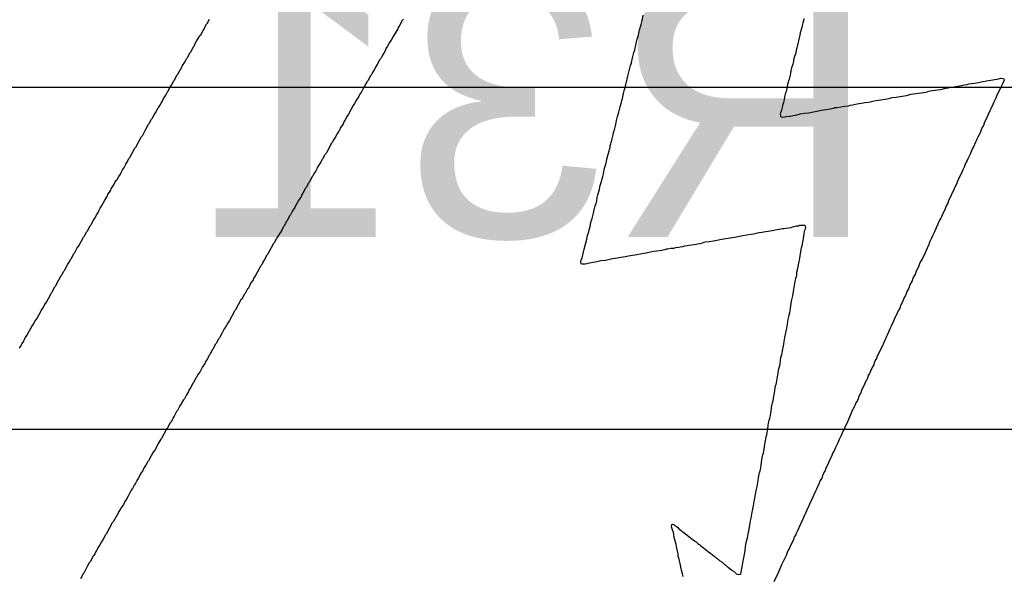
# Model space of a CAD drawing. Header units: inches. Extents: x 0 to 11.2, y -0.2 to 5.5.
# Tile 39 of 57: x 2.2112 to 2.3409, y 1.3958 to 1.4689. Entities that reach past the tile are written whole.
import ezdxf

# ---------------------------------------------------------------- set-up
doc = ezdxf.new("R2010")
doc.units = ezdxf.units.IN
doc.header["$MEASUREMENT"] = 0
for name, color, linetype in [('Bottom Layer', 5, 'Continuous'), ('Bottom Overlay', 54, 'Continuous'), ('Top Layer', 1, 'Continuous'), ('Top Overlay', 2, 'Continuous')]:
    doc.layers.add(name, color=color, linetype=linetype)
doc.styles.add('Arial', font='txt', dxfattribs={"height": 0.2})

msp = doc.modelspace()

# ---------------------------------------------------------------- linework, layer by layer
at = {"layer": 'Bottom Layer', "const_width": 0.04}
msp.add_lwpolyline([(2.164, 1.41853, -0.200956), (2.19349, 1.48894)], format="xyb", dxfattribs=at)
at = {"layer": 'Top Layer'}
for p, q in [((3.1, 1.46), (1.57, 1.46)), ((1.65519, 1.415), (3.19, 1.415))]:
    msp.add_line(p, q, dxfattribs=at)
at = {"layer": 'Top Overlay'}
for p, q in [((2.29319, 1.46884), (2.29335, 1.46952)), ((2.23558, 1.46795), (2.2358, 1.46835)), ((2.2358, 1.46835), (2.23594, 1.46848)), ((2.23594, 1.46848), (2.23602, 1.4687)), ((2.23602, 1.4687), (2.2362, 1.46901)), ((2.26161, 1.46884), (2.26126, 1.46817)), ((2.26166, 1.46893), (2.26161, 1.46884)), ((2.26175, 1.46901), (2.26166, 1.46893)), ((2.29284, 1.4676), (2.29306, 1.46831)), ((2.29306, 1.46831), (2.29319, 1.46884)), ((2.31438, 1.4685), (2.31429, 1.46815)), ((2.31444, 1.46879), (2.31438, 1.4685)), ((2.31449, 1.4691), (2.31444, 1.46879)), ((2.23496, 1.46685), (2.23505, 1.46693)), ((2.23505, 1.46693), (2.23536, 1.46751)), ((2.23536, 1.46751), (2.23554, 1.46778)), ((2.23554, 1.46778), (2.23558, 1.46795)), ((2.26075, 1.46731), (2.26042, 1.46671)), ((2.26104, 1.46773), (2.26075, 1.46731)), ((2.26108, 1.46791), (2.26104, 1.46773)), ((2.26126, 1.46817), (2.26108, 1.46791)), ((2.29266, 1.46676), (2.29275, 1.46711)), ((2.29275, 1.46711), (2.29279, 1.46742)), ((2.29279, 1.46742), (2.29284, 1.4676)), ((2.31398, 1.46691), (2.31385, 1.46638)), ((2.31404, 1.4672), (2.31398, 1.46691)), ((2.31422, 1.46791), (2.31404, 1.4672)), ((2.31429, 1.46815), (2.31422, 1.46791)), ((2.23421, 1.46547), (2.23434, 1.46578)), ((2.23434, 1.46578), (2.23456, 1.46618)), ((2.23456, 1.46618), (2.23474, 1.46645)), ((2.23474, 1.46645), (2.23496, 1.46685)), ((2.25993, 1.46592), (2.25967, 1.46543)), ((2.26015, 1.46623), (2.25993, 1.46592)), ((2.26042, 1.46671), (2.26015, 1.46623)), ((2.29233, 1.46536), (2.29246, 1.46603)), ((2.29246, 1.46603), (2.29255, 1.46638)), ((2.29255, 1.46638), (2.29266, 1.46676)), ((2.31371, 1.4658), (2.31365, 1.46556)), ((2.3138, 1.46616), (2.31371, 1.4658)), ((2.31385, 1.46638), (2.3138, 1.46616)), ((2.23346, 1.46423), (2.23368, 1.46463)), ((2.23368, 1.46463), (2.23377, 1.46472)), ((2.23377, 1.46472), (2.23412, 1.46538)), ((2.23412, 1.46538), (2.23421, 1.46547)), ((2.25918, 1.46454), (2.259, 1.46428)), ((2.2594, 1.46494), (2.25918, 1.46454)), ((2.25944, 1.46512), (2.2594, 1.46494)), ((2.25967, 1.46543), (2.25944, 1.46512)), ((2.29202, 1.46425), (2.29213, 1.46463)), ((2.29213, 1.46463), (2.29222, 1.46494)), ((2.29222, 1.46494), (2.29229, 1.46518)), ((2.29229, 1.46518), (2.29233, 1.46536)), ((2.31334, 1.46432), (2.3132, 1.46388)), ((2.31343, 1.46454), (2.31334, 1.46432)), ((2.31351, 1.4649), (2.31343, 1.46454)), ((2.31356, 1.46521), (2.31351, 1.4649)), ((2.31365, 1.46556), (2.31356, 1.46521)), ((2.23266, 1.46291), (2.23295, 1.46333)), ((2.23295, 1.46333), (2.23315, 1.46375)), ((2.23315, 1.46375), (2.23324, 1.46383)), ((2.23324, 1.46383), (2.23328, 1.46392)), ((2.23328, 1.46392), (2.23337, 1.46401)), ((2.23337, 1.46401), (2.23346, 1.46423)), ((2.25829, 1.46304), (2.25816, 1.46282)), ((2.25851, 1.46344), (2.25829, 1.46304)), ((2.2586, 1.46366), (2.25851, 1.46344)), ((2.25874, 1.46379), (2.2586, 1.46366)), ((2.25878, 1.46388), (2.25874, 1.46379)), ((2.25887, 1.46397), (2.25878, 1.46388)), ((2.25891, 1.46406), (2.25887, 1.46397)), ((2.259, 1.46428), (2.25891, 1.46406)), ((2.29169, 1.4629), (2.29178, 1.46321)), ((2.29178, 1.46321), (2.29184, 1.4635)), ((2.29184, 1.4635), (2.29189, 1.46368)), ((2.29189, 1.46368), (2.29193, 1.4639)), ((2.29193, 1.4639), (2.29202, 1.46425)), ((2.31305, 1.46306), (2.31298, 1.46282)), ((2.31309, 1.46324), (2.31305, 1.46306)), ((2.31314, 1.46346), (2.31309, 1.46324)), ((2.3132, 1.46388), (2.31314, 1.46346)), ((2.23195, 1.46167), (2.23204, 1.46175)), ((2.23204, 1.46175), (2.23235, 1.46233)), ((2.23235, 1.46233), (2.23244, 1.46242)), ((2.23244, 1.46242), (2.23262, 1.46282)), ((2.23262, 1.46282), (2.23266, 1.46291)), ((2.25761, 1.46178), (2.25754, 1.46171)), ((2.25772, 1.46206), (2.25761, 1.46178)), ((2.25789, 1.46233), (2.25772, 1.46206)), ((2.25816, 1.46282), (2.25789, 1.46233)), ((2.29133, 1.46149), (2.29147, 1.46202)), ((2.29147, 1.46202), (2.29158, 1.46253)), ((2.29158, 1.46253), (2.29169, 1.4629)), ((2.31274, 1.46186), (2.31269, 1.46169)), ((2.31281, 1.46224), (2.31274, 1.46186)), ((2.31289, 1.46259), (2.31281, 1.46224)), ((2.31298, 1.46282), (2.31289, 1.46259)), ((2.23124, 1.46038), (2.23151, 1.46087)), ((2.23151, 1.46087), (2.2316, 1.46096)), ((2.2316, 1.46096), (2.23173, 1.46127)), ((2.23173, 1.46127), (2.23195, 1.46167)), ((2.25696, 1.46078), (2.25665, 1.4602)), ((2.25705, 1.46087), (2.25696, 1.46078)), ((2.25741, 1.46153), (2.25705, 1.46087)), ((2.2575, 1.46162), (2.25741, 1.46153)), ((2.25754, 1.46171), (2.2575, 1.46162)), ((2.29107, 1.46038), (2.29113, 1.46076)), ((2.29113, 1.46076), (2.29122, 1.46111)), ((2.29122, 1.46111), (2.29133, 1.46149)), ((2.31245, 1.46069), (2.31236, 1.46038)), ((2.3125, 1.46087), (2.31245, 1.46069)), ((2.31256, 1.46111), (2.3125, 1.46087)), ((2.31265, 1.46147), (2.31256, 1.46111)), ((2.31269, 1.46169), (2.31265, 1.46147)), ((2.33565, 1.46034), (2.336, 1.46042)), ((2.336, 1.46042), (2.33622, 1.46047)), ((2.33622, 1.46047), (2.33658, 1.46051)), ((2.33658, 1.46051), (2.33698, 1.46056)), ((2.33698, 1.46056), (2.33724, 1.4606)), ((2.33724, 1.4606), (2.33813, 1.46078)), ((2.33813, 1.46078), (2.33837, 1.46085)), ((2.33837, 1.46085), (2.33855, 1.46089)), ((2.33855, 1.46089), (2.33941, 1.461)), ((2.33941, 1.461), (2.33963, 1.46104)), ((2.33963, 1.46104), (2.33999, 1.46109)), ((2.33999, 1.46109), (2.34016, 1.46113)), ((2.34016, 1.46113), (2.34045, 1.46124)), ((2.34072, 1.46058), (2.34039, 1.45994)), ((2.34045, 1.46124), (2.34081, 1.4612)), ((2.34083, 1.46087), (2.34072, 1.46058)), ((2.34081, 1.4612), (2.34087, 1.461)), ((2.34087, 1.461), (2.34083, 1.46087)), ((2.23045, 1.45901), (2.23071, 1.4595)), ((2.23071, 1.4595), (2.2308, 1.45958)), ((2.2308, 1.45958), (2.23089, 1.45981)), ((2.23089, 1.45981), (2.23111, 1.4602)), ((2.23111, 1.4602), (2.2312, 1.46029)), ((2.2312, 1.46029), (2.23124, 1.46038)), ((2.25617, 1.45936), (2.25599, 1.4591)), ((2.25648, 1.45994), (2.25617, 1.45936)), ((2.25665, 1.4602), (2.25648, 1.45994)), ((2.2906, 1.45854), (2.29074, 1.45921)), ((2.29074, 1.45921), (2.29089, 1.45972)), ((2.29089, 1.45972), (2.29094, 1.45989)), ((2.29094, 1.45989), (2.29102, 1.4602)), ((2.29102, 1.4602), (2.29107, 1.46038)), ((2.31216, 1.45947), (2.31203, 1.45912)), ((2.31221, 1.45965), (2.31216, 1.45947)), ((2.31225, 1.45992), (2.31221, 1.45965)), ((2.31232, 1.4602), (2.31225, 1.45992)), ((2.31236, 1.46038), (2.31232, 1.4602)), ((2.32863, 1.45912), (2.32925, 1.45921)), ((2.32925, 1.45921), (2.33029, 1.45936)), ((2.33029, 1.45936), (2.33056, 1.45941)), ((2.33056, 1.45941), (2.33073, 1.45945)), ((2.33073, 1.45945), (2.33098, 1.45952)), ((2.33098, 1.45952), (2.33116, 1.45956)), ((2.33116, 1.45956), (2.33209, 1.45969)), ((2.33209, 1.45969), (2.33251, 1.45976)), ((2.33251, 1.45976), (2.33286, 1.45985)), ((2.33286, 1.45985), (2.33297, 1.45987)), ((2.33297, 1.45987), (2.33301, 1.45987)), ((2.33301, 1.45987), (2.33319, 1.45992)), ((2.33319, 1.45992), (2.33357, 1.45998)), ((2.33357, 1.45998), (2.33379, 1.46003)), ((2.33379, 1.46003), (2.33406, 1.46007)), ((2.33406, 1.46007), (2.33525, 1.46025)), ((2.33525, 1.46025), (2.33543, 1.46029)), ((2.33543, 1.46029), (2.33565, 1.46034)), ((2.34003, 1.45919), (2.3399, 1.45888)), ((2.34034, 1.45976), (2.34003, 1.45919)), ((2.34039, 1.45994), (2.34034, 1.45976)), ((2.22965, 1.45764), (2.22983, 1.45795)), ((2.22983, 1.45795), (2.23005, 1.4583)), ((2.23005, 1.4583), (2.23009, 1.45848)), ((2.23009, 1.45848), (2.23045, 1.45901)), ((2.25533, 1.4579), (2.25515, 1.45764)), ((2.25559, 1.45839), (2.25533, 1.4579)), ((2.25577, 1.45866), (2.25559, 1.45839)), ((2.25588, 1.45881), (2.25577, 1.45866)), ((2.25599, 1.4591), (2.25588, 1.45881)), ((2.29029, 1.45744), (2.29049, 1.45808)), ((2.29049, 1.45808), (2.29054, 1.45826)), ((2.29054, 1.45826), (2.2906, 1.45854)), ((2.31181, 1.45801), (2.3117, 1.45764)), ((2.31185, 1.45819), (2.31181, 1.45801)), ((2.31194, 1.45872), (2.31185, 1.45819)), ((2.31199, 1.45894), (2.31194, 1.45872)), ((2.31203, 1.45912), (2.31199, 1.45894)), ((2.32131, 1.45781), (2.32175, 1.4579)), ((2.32175, 1.4579), (2.32235, 1.45797)), ((2.32235, 1.45797), (2.32252, 1.45801)), ((2.32252, 1.45801), (2.32303, 1.45808)), ((2.32303, 1.45808), (2.32325, 1.45812)), ((2.32325, 1.45812), (2.32378, 1.45826)), ((2.32378, 1.45826), (2.32432, 1.45834)), ((2.32432, 1.45834), (2.3252, 1.45848)), ((2.3252, 1.45848), (2.32547, 1.45852)), ((2.32547, 1.45852), (2.32569, 1.45857)), ((2.32569, 1.45857), (2.32587, 1.45861)), ((2.32587, 1.45861), (2.32611, 1.45868)), ((2.32611, 1.45868), (2.32666, 1.45874)), ((2.32666, 1.45874), (2.32746, 1.45888)), ((2.32746, 1.45888), (2.32803, 1.45896)), ((2.32803, 1.45896), (2.32821, 1.45901)), ((2.32821, 1.45901), (2.32845, 1.45907)), ((2.32845, 1.45907), (2.32863, 1.45912)), ((2.33954, 1.45808), (2.33941, 1.45777)), ((2.33979, 1.45859), (2.33954, 1.45808)), ((2.3399, 1.45888), (2.33979, 1.45859)), ((2.22894, 1.4564), (2.22912, 1.45666)), ((2.22912, 1.45666), (2.22947, 1.45733)), ((2.22947, 1.45733), (2.22956, 1.45742)), ((2.22956, 1.45742), (2.22965, 1.45764)), ((2.25488, 1.45715), (2.25453, 1.45649)), ((2.25515, 1.45764), (2.25488, 1.45715)), ((2.28996, 1.45617), (2.29014, 1.45675)), ((2.29014, 1.45675), (2.29018, 1.45693)), ((2.29018, 1.45693), (2.29029, 1.45744)), ((2.31143, 1.45666), (2.31139, 1.45648)), ((2.31154, 1.45704), (2.31143, 1.45666)), ((2.31163, 1.45739), (2.31154, 1.45704)), ((2.3117, 1.45764), (2.31163, 1.45739)), ((2.31404, 1.45653), (2.31458, 1.45662)), ((2.31458, 1.45662), (2.31517, 1.45668)), ((2.31517, 1.45668), (2.31535, 1.45673)), ((2.31535, 1.45673), (2.31577, 1.45679)), ((2.31577, 1.45679), (2.31621, 1.45688)), ((2.31621, 1.45688), (2.31639, 1.45693)), ((2.31639, 1.45693), (2.31683, 1.45702)), ((2.31683, 1.45702), (2.3171, 1.45706)), ((2.3171, 1.45706), (2.3175, 1.4571)), ((2.3175, 1.4571), (2.31799, 1.45719)), ((2.31799, 1.45719), (2.31816, 1.45724)), ((2.31816, 1.45724), (2.31841, 1.4573)), ((2.31841, 1.4573), (2.31858, 1.45735)), ((2.31858, 1.45735), (2.31889, 1.45739)), ((2.31889, 1.45739), (2.31984, 1.45755)), ((2.31984, 1.45755), (2.32044, 1.45761)), ((2.32044, 1.45761), (2.32062, 1.45766)), ((2.32062, 1.45766), (2.32095, 1.45772)), ((2.32095, 1.45772), (2.32131, 1.45781)), ((2.33906, 1.45702), (2.33879, 1.45644)), ((2.33941, 1.45777), (2.33906, 1.45702)), ((2.22819, 1.45516), (2.22828, 1.45525)), ((2.22828, 1.45525), (2.22859, 1.45582)), ((2.22859, 1.45582), (2.22868, 1.45591)), ((2.22868, 1.45591), (2.22894, 1.4564)), ((2.25391, 1.45547), (2.2538, 1.45518)), ((2.25409, 1.45573), (2.25391, 1.45547)), ((2.25435, 1.45622), (2.25409, 1.45573)), ((2.25453, 1.45649), (2.25435, 1.45622)), ((2.28974, 1.45511), (2.28983, 1.45564)), ((2.28983, 1.45564), (2.28996, 1.45617)), ((2.31139, 1.45648), (2.31143, 1.45622)), ((2.31143, 1.45622), (2.3115, 1.45615)), ((2.3115, 1.45615), (2.31168, 1.45611)), ((2.31168, 1.45611), (2.31203, 1.45615)), ((2.31203, 1.45615), (2.31216, 1.4562)), ((2.31216, 1.4562), (2.31261, 1.45624)), ((2.31261, 1.45624), (2.31292, 1.45629)), ((2.31292, 1.45629), (2.31309, 1.45633)), ((2.31309, 1.45633), (2.3134, 1.45637)), ((2.3134, 1.45637), (2.31358, 1.45642)), ((2.31358, 1.45642), (2.31387, 1.45648)), ((2.31387, 1.45648), (2.31404, 1.45653)), ((2.33826, 1.45529), (2.33815, 1.455)), ((2.33862, 1.45604), (2.33826, 1.45529)), ((2.33879, 1.45644), (2.33862, 1.45604)), ((2.22744, 1.45374), (2.22779, 1.45441)), ((2.22779, 1.45441), (2.22819, 1.45516)), ((2.25307, 1.45401), (2.25276, 1.45343)), ((2.25325, 1.45427), (2.25307, 1.45401)), ((2.25329, 1.45436), (2.25325, 1.45427)), ((2.25336, 1.45443), (2.25329, 1.45436)), ((2.25347, 1.45472), (2.25336, 1.45443)), ((2.2538, 1.45518), (2.25347, 1.45472)), ((2.28939, 1.45378), (2.28945, 1.45407)), ((2.28945, 1.45407), (2.28954, 1.45443)), ((2.28954, 1.45443), (2.28965, 1.4548)), ((2.28965, 1.4548), (2.28974, 1.45511)), ((2.33771, 1.45403), (2.33742, 1.45347)), ((2.3378, 1.45425), (2.33771, 1.45403)), ((2.33786, 1.45449), (2.3378, 1.45425)), ((2.33808, 1.45485), (2.33786, 1.45449)), ((2.33815, 1.455), (2.33808, 1.45485)), ((2.22655, 1.45224), (2.2269, 1.4529)), ((2.2269, 1.4529), (2.22721, 1.45348)), ((2.22721, 1.45348), (2.2273, 1.45356)), ((2.2273, 1.45356), (2.22735, 1.45365)), ((2.22735, 1.45365), (2.22744, 1.45374)), ((2.25227, 1.45268), (2.25161, 1.45139)), ((2.25236, 1.45277), (2.25227, 1.45268)), ((2.25258, 1.45317), (2.25236, 1.45277)), ((2.25276, 1.45343), (2.25258, 1.45317)), ((2.28908, 1.45259), (2.28912, 1.45277)), ((2.28912, 1.45277), (2.28921, 1.45308)), ((2.28921, 1.45308), (2.28939, 1.45378)), ((2.33711, 1.45281), (2.33698, 1.4525)), ((2.33715, 1.4529), (2.33711, 1.45281)), ((2.33722, 1.45297), (2.33715, 1.4529)), ((2.33731, 1.45319), (2.33722, 1.45297)), ((2.33742, 1.45347), (2.33731, 1.45319)), ((2.22571, 1.45078), (2.22602, 1.45135)), ((2.22602, 1.45135), (2.22637, 1.45201)), ((2.22637, 1.45201), (2.22651, 1.45215)), ((2.22651, 1.45215), (2.22655, 1.45224)), ((2.25161, 1.45139), (2.25152, 1.45131)), ((2.28868, 1.45104), (2.28885, 1.45166)), ((2.28885, 1.45166), (2.2889, 1.45184)), ((2.2889, 1.45184), (2.28897, 1.45212)), ((2.28897, 1.45212), (2.28901, 1.45235)), ((2.28901, 1.45235), (2.28908, 1.45259)), ((2.33658, 1.45166), (2.33642, 1.45124)), ((2.33671, 1.45197), (2.33658, 1.45166)), ((2.33682, 1.45208), (2.33671, 1.45197)), ((2.33698, 1.4525), (2.33682, 1.45208)), ((2.22518, 1.44989), (2.22536, 1.45016)), ((2.22536, 1.45016), (2.22544, 1.45038)), ((2.22544, 1.45038), (2.22562, 1.45069)), ((2.22562, 1.45069), (2.22571, 1.45078)), ((2.25086, 1.45016), (2.25068, 1.44985)), ((2.25099, 1.45047), (2.25086, 1.45016)), ((2.25108, 1.45055), (2.25099, 1.45047)), ((2.25139, 1.45113), (2.25108, 1.45055)), ((2.25148, 1.45122), (2.25139, 1.45113)), ((2.25152, 1.45131), (2.25148, 1.45122)), ((2.28837, 1.44976), (2.28846, 1.45007)), ((2.28846, 1.45007), (2.2885, 1.45024)), ((2.2885, 1.45024), (2.28854, 1.45055)), ((2.28854, 1.45055), (2.28863, 1.45086)), ((2.28863, 1.45086), (2.28868, 1.45104)), ((2.33587, 1.45015), (2.33569, 1.44976)), ((2.33603, 1.4504), (2.33587, 1.45015)), ((2.33614, 1.45069), (2.33603, 1.4504)), ((2.33642, 1.45124), (2.33614, 1.45069)), ((2.22447, 1.44861), (2.22456, 1.44883)), ((2.22456, 1.44883), (2.22474, 1.44914)), ((2.22474, 1.44914), (2.22491, 1.4494)), ((2.22491, 1.4494), (2.22518, 1.44989)), ((2.25006, 1.44878), (2.24984, 1.44838)), ((2.25024, 1.44905), (2.25006, 1.44878)), ((2.25041, 1.44936), (2.25024, 1.44905)), ((2.2505, 1.44958), (2.25041, 1.44936)), ((2.25068, 1.44985), (2.2505, 1.44958)), ((2.2881, 1.44865), (2.28821, 1.44916)), ((2.28821, 1.44916), (2.28826, 1.44938)), ((2.28826, 1.44938), (2.28837, 1.44976)), ((2.33543, 1.44914), (2.33521, 1.44865)), ((2.33563, 1.44951), (2.33543, 1.44914)), ((2.33569, 1.44976), (2.33563, 1.44951)), ((2.22363, 1.44719), (2.22374, 1.44748)), ((2.22374, 1.44748), (2.22392, 1.44774)), ((2.22392, 1.44774), (2.22398, 1.44781)), ((2.22398, 1.44781), (2.22403, 1.4479)), ((2.22403, 1.4479), (2.22425, 1.4483)), ((2.22425, 1.4483), (2.22447, 1.44861)), ((2.24931, 1.4475), (2.24926, 1.44741)), ((2.24939, 1.44759), (2.24931, 1.4475)), ((2.24962, 1.44799), (2.24939, 1.44759)), ((2.24975, 1.4483), (2.24962, 1.44799)), ((2.24984, 1.44838), (2.24975, 1.4483)), ((2.28773, 1.44725), (2.28779, 1.4475)), ((2.28779, 1.4475), (2.28788, 1.44781)), ((2.28788, 1.44781), (2.28793, 1.44798)), ((2.28793, 1.44798), (2.28801, 1.44829)), ((2.28801, 1.44829), (2.2881, 1.44865)), ((2.33476, 1.44767), (2.33465, 1.44739)), ((2.33485, 1.4479), (2.33476, 1.44767)), ((2.33521, 1.44865), (2.33485, 1.4479)), ((2.22283, 1.44591), (2.22323, 1.44648)), ((2.22323, 1.44648), (2.22327, 1.44666)), ((2.22327, 1.44666), (2.22363, 1.44719)), ((2.24882, 1.44666), (2.24851, 1.44608)), ((2.24886, 1.44675), (2.24882, 1.44666)), ((2.24895, 1.44683), (2.24886, 1.44675)), ((2.24926, 1.44741), (2.24895, 1.44683)), ((2.28735, 1.44586), (2.28757, 1.44657)), ((2.28757, 1.44657), (2.28764, 1.44686)), ((2.28764, 1.44686), (2.28768, 1.44708)), ((2.28768, 1.44708), (2.28773, 1.44725)), ((2.33432, 1.44666), (2.33392, 1.44582)), ((2.33465, 1.44739), (2.33432, 1.44666)), ((2.22221, 1.44475), (2.22248, 1.44524)), ((2.22248, 1.44524), (2.22279, 1.44573)), ((2.22279, 1.44573), (2.22283, 1.44591)), ((2.24793, 1.44511), (2.24767, 1.44462)), ((2.24815, 1.44542), (2.24793, 1.44511)), ((2.2482, 1.44551), (2.24815, 1.44542)), ((2.24827, 1.44557), (2.2482, 1.44551)), ((2.24833, 1.44582), (2.24827, 1.44557)), ((2.24851, 1.44608), (2.24833, 1.44582)), ((2.28713, 1.44471), (2.28722, 1.44506)), ((2.28722, 1.44506), (2.28726, 1.44551)), ((2.28726, 1.44551), (2.28735, 1.44586)), ((2.33357, 1.44506), (2.33346, 1.44478)), ((2.33392, 1.44582), (2.33357, 1.44506)), ((2.22155, 1.44356), (2.22164, 1.44378)), ((2.22164, 1.44378), (2.22181, 1.44409)), ((2.22181, 1.44409), (2.22199, 1.44436)), ((2.22199, 1.44436), (2.22221, 1.44475)), ((2.24714, 1.44374), (2.24687, 1.44325)), ((2.24745, 1.44422), (2.24714, 1.44374)), ((2.24749, 1.44431), (2.24745, 1.44422)), ((2.24767, 1.44462), (2.24749, 1.44431)), ((2.2868, 1.44345), (2.28688, 1.44389)), ((2.28688, 1.44389), (2.28702, 1.44442)), ((2.28702, 1.44442), (2.28713, 1.44471)), ((2.33306, 1.44389), (2.33273, 1.44325)), ((2.33326, 1.44444), (2.33306, 1.44389)), ((2.33346, 1.44478), (2.33326, 1.44444)), ((2.22062, 1.44197), (2.22093, 1.44254)), ((2.22093, 1.44254), (2.22111, 1.44281)), ((2.22111, 1.44281), (2.22137, 1.44329)), ((2.22137, 1.44329), (2.22155, 1.44356)), ((2.2463, 1.44232), (2.24621, 1.4421)), ((2.24638, 1.44241), (2.2463, 1.44232)), ((2.24678, 1.44316), (2.24638, 1.44241)), ((2.24687, 1.44325), (2.24678, 1.44316)), ((2.28642, 1.44205), (2.28649, 1.44234)), ((2.28649, 1.44234), (2.28653, 1.44252)), ((2.28653, 1.44252), (2.28662, 1.44274)), ((2.28662, 1.44274), (2.2868, 1.44345)), ((2.33237, 1.44254), (2.33217, 1.44199)), ((2.33255, 1.44281), (2.33237, 1.44254)), ((2.33262, 1.44296), (2.33255, 1.44281)), ((2.33273, 1.44325), (2.33262, 1.44296)), ((2.22, 1.44095), (2.22009, 1.44104)), ((2.22009, 1.44104), (2.22013, 1.44112)), ((2.22013, 1.44112), (2.22049, 1.44179)), ((2.22049, 1.44179), (2.22057, 1.44188)), ((2.22057, 1.44188), (2.22062, 1.44197)), ((2.24559, 1.44099), (2.24537, 1.44068)), ((2.24572, 1.44121), (2.24559, 1.44099)), ((2.2459, 1.44161), (2.24572, 1.44121)), ((2.24599, 1.4417), (2.2459, 1.44161)), ((2.24621, 1.4421), (2.24599, 1.4417)), ((2.28609, 1.44079), (2.28618, 1.44101)), ((2.28618, 1.44101), (2.28624, 1.44126)), ((2.28624, 1.44126), (2.28633, 1.44157)), ((2.28633, 1.44157), (2.28638, 1.44188)), ((2.28638, 1.44188), (2.28642, 1.44205)), ((2.3092, 1.44097), (2.30902, 1.44092)), ((2.30979, 1.44103), (2.3092, 1.44097)), ((2.31033, 1.44112), (2.30979, 1.44103)), ((2.31055, 1.44117), (2.31033, 1.44112)), ((2.31072, 1.44121), (2.31055, 1.44117)), ((2.31126, 1.4413), (2.31072, 1.44121)), ((2.31168, 1.44137), (2.31126, 1.4413)), ((2.31185, 1.44141), (2.31168, 1.44137)), ((2.31278, 1.44154), (2.31185, 1.44141)), ((2.31296, 1.44159), (2.31278, 1.44154)), ((2.3132, 1.44165), (2.31296, 1.44159)), ((2.31349, 1.44172), (2.3132, 1.44165)), ((2.3138, 1.44176), (2.31349, 1.44172)), ((2.31393, 1.44181), (2.3138, 1.44176)), ((2.31447, 1.44185), (2.31393, 1.44181)), ((2.31464, 1.44181), (2.31447, 1.44185)), ((2.31455, 1.4407), (2.3146, 1.44114)), ((2.3146, 1.44114), (2.31471, 1.44139)), ((2.31471, 1.44174), (2.31464, 1.44181)), ((2.31475, 1.44157), (2.31471, 1.44174)), ((2.31471, 1.44139), (2.31475, 1.44157)), ((2.33173, 1.44101), (2.33144, 1.44046)), ((2.33184, 1.4413), (2.33173, 1.44101)), ((2.33193, 1.44152), (2.33184, 1.4413)), ((2.33217, 1.44199), (2.33193, 1.44152)), ((2.21898, 1.43913), (2.2196, 1.44028)), ((2.2196, 1.44028), (2.21969, 1.44037)), ((2.21969, 1.44037), (2.21973, 1.44046)), ((2.21973, 1.44046), (2.22, 1.44095)), ((2.24506, 1.44011), (2.24475, 1.43953)), ((2.2451, 1.44019), (2.24506, 1.44011)), ((2.24532, 1.4405), (2.2451, 1.44019)), ((2.24537, 1.44068), (2.24532, 1.4405)), ((2.28573, 1.43937), (2.28593, 1.44002)), ((2.28593, 1.44002), (2.28598, 1.44033)), ((2.28598, 1.44033), (2.28602, 1.4405)), ((2.28602, 1.4405), (2.28609, 1.44079)), ((2.30203, 1.43968), (2.30156, 1.43962)), ((2.30262, 1.43975), (2.30203, 1.43968)), ((2.30284, 1.43979), (2.30262, 1.43975)), ((2.30302, 1.43984), (2.30284, 1.43979)), ((2.30324, 1.43988), (2.30302, 1.43984)), ((2.30342, 1.43993), (2.30324, 1.43988)), ((2.30364, 1.43997), (2.30342, 1.43993)), ((2.3051, 1.44019), (2.30364, 1.43997)), ((2.30537, 1.44024), (2.3051, 1.44019)), ((2.30625, 1.44041), (2.30537, 1.44024)), ((2.30643, 1.44046), (2.30625, 1.44041)), ((2.30758, 1.44064), (2.30643, 1.44046)), ((2.30785, 1.44068), (2.30758, 1.44064)), ((2.30838, 1.44081), (2.30785, 1.44068)), ((2.3086, 1.44086), (2.30838, 1.44081)), ((2.30902, 1.44092), (2.3086, 1.44086)), ((2.31427, 1.43913), (2.3144, 1.43988)), ((2.3144, 1.43988), (2.31444, 1.44006)), ((2.31444, 1.44006), (2.31451, 1.44048)), ((2.31451, 1.44048), (2.31455, 1.4407)), ((2.33109, 1.43971), (2.331, 1.43948)), ((2.33133, 1.44017), (2.33109, 1.43971)), ((2.33144, 1.44046), (2.33133, 1.44017)), ((2.21849, 1.43829), (2.2188, 1.43887)), ((2.2188, 1.43887), (2.21898, 1.43913)), ((2.24417, 1.4386), (2.24386, 1.43803)), ((2.24435, 1.43887), (2.24417, 1.4386)), ((2.24466, 1.43944), (2.24435, 1.43887)), ((2.24475, 1.43953), (2.24466, 1.43944)), ((2.28545, 1.43816), (2.28558, 1.43869)), ((2.28558, 1.43869), (2.28573, 1.43937)), ((2.29472, 1.4384), (2.29454, 1.43836)), ((2.29516, 1.43844), (2.29472, 1.4384)), ((2.29578, 1.43853), (2.29516, 1.43844)), ((2.29596, 1.43858), (2.29578, 1.43853)), ((2.2962, 1.43864), (2.29596, 1.43858)), ((2.29638, 1.43869), (2.2962, 1.43864)), ((2.2966, 1.43873), (2.29638, 1.43869)), ((2.297, 1.43878), (2.2966, 1.43873)), ((2.29735, 1.43882), (2.297, 1.43878)), ((2.29758, 1.43887), (2.29735, 1.43882)), ((2.29804, 1.43893), (2.29758, 1.43887)), ((2.29822, 1.43898), (2.29804, 1.43893)), ((2.29853, 1.43902), (2.29822, 1.43898)), ((2.29877, 1.43909), (2.29853, 1.43902)), ((2.29913, 1.43917), (2.29877, 1.43909)), ((2.2997, 1.43926), (2.29913, 1.43917)), ((2.3003, 1.43933), (2.2997, 1.43926)), ((2.30048, 1.43937), (2.3003, 1.43933)), ((2.30079, 1.43942), (2.30048, 1.43937)), ((2.3011, 1.43951), (2.30079, 1.43942)), ((2.30134, 1.43957), (2.3011, 1.43951)), ((2.30156, 1.43962), (2.30134, 1.43957)), ((2.31398, 1.43751), (2.31411, 1.4384)), ((2.31411, 1.4384), (2.31416, 1.43867)), ((2.31416, 1.43867), (2.3142, 1.43889)), ((2.3142, 1.43889), (2.31427, 1.43913)), ((2.33056, 1.43847), (2.33047, 1.43825)), ((2.33096, 1.43931), (2.33056, 1.43847)), ((2.331, 1.43948), (2.33096, 1.43931)), ((2.21774, 1.43701), (2.21796, 1.43741)), ((2.21796, 1.43741), (2.21805, 1.43749)), ((2.21805, 1.43749), (2.21823, 1.43789)), ((2.21823, 1.43789), (2.2184, 1.4382)), ((2.2184, 1.4382), (2.21849, 1.43829)), ((2.24346, 1.43736), (2.24324, 1.43701)), ((2.24377, 1.43794), (2.24346, 1.43736)), ((2.24386, 1.43803), (2.24377, 1.43794)), ((2.28514, 1.43696), (2.28518, 1.43727)), ((2.28518, 1.43727), (2.28531, 1.43758)), ((2.28531, 1.43758), (2.28538, 1.43791)), ((2.28538, 1.43791), (2.28545, 1.43816)), ((2.28759, 1.43712), (2.28722, 1.43705)), ((2.28777, 1.43716), (2.28759, 1.43712)), ((2.28837, 1.43723), (2.28777, 1.43716)), ((2.28914, 1.43738), (2.28837, 1.43723)), ((2.28932, 1.43743), (2.28914, 1.43738)), ((2.28963, 1.43747), (2.28932, 1.43743)), ((2.29038, 1.4376), (2.28963, 1.43747)), ((2.291, 1.43769), (2.29038, 1.4376)), ((2.29118, 1.43774), (2.291, 1.43769)), ((2.29142, 1.4378), (2.29118, 1.43774)), ((2.29249, 1.43798), (2.29142, 1.4378)), ((2.29299, 1.43805), (2.29249, 1.43798)), ((2.29317, 1.43809), (2.29299, 1.43805)), ((2.29348, 1.43813), (2.29317, 1.43809)), ((2.29372, 1.4382), (2.29348, 1.43813)), ((2.29408, 1.43829), (2.29372, 1.4382)), ((2.29454, 1.43836), (2.29408, 1.43829)), ((2.31389, 1.43707), (2.31393, 1.43725)), ((2.31393, 1.43725), (2.31398, 1.43751)), ((2.32989, 1.43709), (2.32976, 1.43678)), ((2.33012, 1.43749), (2.32989, 1.43709)), ((2.33047, 1.43825), (2.33012, 1.43749)), ((2.21681, 1.43541), (2.21703, 1.43581)), ((2.21703, 1.43581), (2.21712, 1.4359)), ((2.21712, 1.4359), (2.21717, 1.43599)), ((2.21717, 1.43599), (2.21756, 1.43674)), ((2.21756, 1.43674), (2.21774, 1.43701)), ((2.24289, 1.43639), (2.24253, 1.43572)), ((2.24293, 1.43648), (2.24289, 1.43639)), ((2.24302, 1.43656), (2.24293, 1.43648)), ((2.24306, 1.43665), (2.24302, 1.43656)), ((2.24313, 1.43672), (2.24306, 1.43665)), ((2.24324, 1.43701), (2.24313, 1.43672)), ((2.28518, 1.43678), (2.28514, 1.43696)), ((2.28529, 1.43672), (2.28518, 1.43678)), ((2.28571, 1.43674), (2.28529, 1.43672)), ((2.28593, 1.43678), (2.28571, 1.43674)), ((2.28629, 1.43687), (2.28593, 1.43678)), ((2.28673, 1.43696), (2.28629, 1.43687)), ((2.287, 1.43701), (2.28673, 1.43696)), ((2.28722, 1.43705), (2.287, 1.43701)), ((2.3136, 1.43568), (2.31365, 1.43599)), ((2.31365, 1.43599), (2.3138, 1.43667)), ((2.3138, 1.43667), (2.31385, 1.43685)), ((2.31385, 1.43685), (2.31389, 1.43707)), ((2.32932, 1.43581), (2.32916, 1.43539)), ((2.3295, 1.43621), (2.32932, 1.43581)), ((2.32956, 1.43628), (2.3295, 1.43621)), ((2.32965, 1.4365), (2.32956, 1.43628)), ((2.32976, 1.43678), (2.32965, 1.4365)), ((2.21597, 1.43391), (2.21637, 1.43466)), ((2.21637, 1.43466), (2.21668, 1.43524)), ((2.21668, 1.43524), (2.21677, 1.43532)), ((2.21677, 1.43532), (2.21681, 1.43541)), ((2.24196, 1.43466), (2.24174, 1.43435)), ((2.242, 1.43484), (2.24196, 1.43466)), ((2.24231, 1.43532), (2.242, 1.43484)), ((2.24253, 1.43572), (2.24231, 1.43532)), ((2.31336, 1.43446), (2.3134, 1.43464)), ((2.3134, 1.43464), (2.31347, 1.43488)), ((2.31347, 1.43488), (2.31356, 1.43523)), ((2.31356, 1.43523), (2.3136, 1.43568)), ((2.32876, 1.43455), (2.32848, 1.434)), ((2.32888, 1.43484), (2.32876, 1.43455)), ((2.32896, 1.43506), (2.32888, 1.43484)), ((2.32916, 1.43539), (2.32896, 1.43506)), ((2.21553, 1.43316), (2.21584, 1.43373)), ((2.21584, 1.43373), (2.21593, 1.43382)), ((2.21593, 1.43382), (2.21597, 1.43391)), ((2.2412, 1.43347), (2.24089, 1.43289)), ((2.24129, 1.43355), (2.2412, 1.43347)), ((2.24151, 1.43395), (2.24129, 1.43355)), ((2.24165, 1.43426), (2.24151, 1.43395)), ((2.24174, 1.43435), (2.24165, 1.43426)), ((2.31314, 1.43313), (2.31336, 1.43446)), ((2.32812, 1.43324), (2.32801, 1.43295)), ((2.32832, 1.43357), (2.32812, 1.43324)), ((2.32848, 1.434), (2.32832, 1.43357)), ((2.21473, 1.43174), (2.215, 1.43223)), ((2.215, 1.43223), (2.21539, 1.43298)), ((2.21539, 1.43298), (2.21548, 1.43307)), ((2.21548, 1.43307), (2.21553, 1.43316)), ((2.24036, 1.43205), (2.23965, 1.43072)), ((2.24045, 1.43214), (2.24036, 1.43205)), ((2.24081, 1.4328), (2.24045, 1.43214)), ((2.24089, 1.43289), (2.24081, 1.4328)), ((2.31287, 1.43185), (2.31298, 1.43222)), ((2.31298, 1.43222), (2.31307, 1.43258)), ((2.31307, 1.43258), (2.31314, 1.43313)), ((2.32768, 1.43227), (2.32753, 1.43185)), ((2.32788, 1.4326), (2.32768, 1.43227)), ((2.32801, 1.43295), (2.32788, 1.4326)), ((2.21345, 1.42953), (2.21407, 1.43068)), ((2.21407, 1.43068), (2.21424, 1.43094)), ((2.21424, 1.43094), (2.21451, 1.43143)), ((2.21451, 1.43143), (2.21473, 1.43174)), ((2.23957, 1.43063), (2.23952, 1.43054)), ((2.23965, 1.43072), (2.23957, 1.43063)), ((2.31265, 1.43034), (2.31269, 1.43061)), ((2.31269, 1.43061), (2.31274, 1.43096)), ((2.31274, 1.43096), (2.31287, 1.43185)), ((2.32697, 1.43067), (2.32675, 1.43019)), ((2.32704, 1.43074), (2.32697, 1.43067)), ((2.32713, 1.43096), (2.32704, 1.43074)), ((2.32728, 1.43138), (2.32713, 1.43096)), ((2.32753, 1.43185), (2.32728, 1.43138)), ((2.21327, 1.42926), (2.21345, 1.42953)), ((2.23886, 1.4293), (2.23866, 1.42906)), ((2.23917, 1.42988), (2.23886, 1.4293)), ((2.23952, 1.43054), (2.23917, 1.42988)), ((2.31238, 1.42919), (2.31243, 1.42946)), ((2.31243, 1.42946), (2.31252, 1.42981)), ((2.31252, 1.42981), (2.31258, 1.43006)), ((2.31258, 1.43006), (2.31265, 1.43034)), ((2.3264, 1.42944), (2.32629, 1.42915)), ((2.32653, 1.42975), (2.3264, 1.42944)), ((2.32657, 1.42983), (2.32653, 1.42975)), ((2.32664, 1.4299), (2.32657, 1.42983)), ((2.32675, 1.43019), (2.32664, 1.4299)), ((2.21243, 1.42784), (2.21261, 1.42811)), ((2.21261, 1.42811), (2.21283, 1.42851)), ((2.21283, 1.42851), (2.213, 1.42877)), ((2.213, 1.42877), (2.21327, 1.42926)), ((2.23815, 1.4282), (2.23788, 1.42771)), ((2.23833, 1.42846), (2.23815, 1.4282)), ((2.23866, 1.42906), (2.23833, 1.42846)), ((2.31216, 1.42786), (2.31221, 1.42813)), ((2.31221, 1.42813), (2.31225, 1.42831)), ((2.31225, 1.42831), (2.31234, 1.42884)), ((2.31234, 1.42884), (2.31238, 1.42919)), ((2.32589, 1.42831), (2.32551, 1.42749)), ((2.326, 1.42859), (2.32589, 1.42831)), ((2.32629, 1.42915), (2.326, 1.42859)), ((2.21176, 1.4266), (2.21181, 1.42678)), ((2.21181, 1.42678), (2.21199, 1.42709)), ((2.21199, 1.42709), (2.21216, 1.42736)), ((2.21216, 1.42736), (2.21243, 1.42784)), ((2.2374, 1.42687), (2.23709, 1.42629)), ((2.23744, 1.42696), (2.2374, 1.42687)), ((2.23753, 1.42705), (2.23744, 1.42696)), ((2.23788, 1.42771), (2.23753, 1.42705)), ((2.3119, 1.42654), (2.31199, 1.42707)), ((2.31199, 1.42707), (2.31203, 1.42729)), ((2.31203, 1.42729), (2.31207, 1.42747)), ((2.31207, 1.42747), (2.31212, 1.42769)), ((2.31212, 1.42769), (2.31216, 1.42786)), ((2.3252, 1.42682), (2.32502, 1.42642)), ((2.32525, 1.42691), (2.3252, 1.42682)), ((2.32531, 1.42698), (2.32525, 1.42691)), ((2.3254, 1.4272), (2.32531, 1.42698)), ((2.32551, 1.42749), (2.3254, 1.4272)), ((2.21119, 1.42567), (2.21132, 1.42589)), ((2.21132, 1.42589), (2.21154, 1.42629)), ((2.21154, 1.42629), (2.21176, 1.4266)), ((2.23656, 1.42545), (2.23642, 1.42514)), ((2.23664, 1.42554), (2.23656, 1.42545)), ((2.237, 1.4262), (2.23664, 1.42554)), ((2.23709, 1.42629), (2.237, 1.4262)), ((2.3117, 1.42527), (2.31174, 1.42558)), ((2.31174, 1.42558), (2.31179, 1.42576)), ((2.31179, 1.42576), (2.31185, 1.42618)), ((2.31185, 1.42618), (2.3119, 1.42654)), ((2.32458, 1.42545), (2.32418, 1.42461)), ((2.32489, 1.42612), (2.32458, 1.42545)), ((2.32494, 1.4262), (2.32489, 1.42612)), ((2.32502, 1.42642), (2.32494, 1.4262)), ((2.23594, 1.42426), (2.23563, 1.42381)), ((2.23598, 1.42435), (2.23594, 1.42426)), ((2.23611, 1.42466), (2.23598, 1.42435)), ((2.23616, 1.42474), (2.23611, 1.42466)), ((2.23625, 1.42483), (2.23616, 1.42474)), ((2.23642, 1.42514), (2.23625, 1.42483)), ((2.31143, 1.42403), (2.31148, 1.42443)), ((2.31148, 1.42443), (2.31152, 1.42457)), ((2.31152, 1.42457), (2.31159, 1.42485)), ((2.31159, 1.42485), (2.31163, 1.42503)), ((2.31163, 1.42503), (2.3117, 1.42527)), ((2.32396, 1.42412), (2.32378, 1.42372)), ((2.32403, 1.42419), (2.32396, 1.42412)), ((2.32418, 1.42461), (2.32403, 1.42419)), ((2.23529, 1.42322), (2.23492, 1.42253)), ((2.23558, 1.42364), (2.23529, 1.42322)), ((2.23563, 1.42381), (2.23558, 1.42364)), ((2.31117, 1.42279), (2.31121, 1.42293)), ((2.31121, 1.42293), (2.31126, 1.4231)), ((2.31126, 1.4231), (2.31134, 1.42341)), ((2.31134, 1.42341), (2.31139, 1.42359)), ((2.31139, 1.42359), (2.31143, 1.42403)), ((2.3235, 1.42313), (2.3233, 1.42266)), ((2.32372, 1.42348), (2.3235, 1.42313)), ((2.32378, 1.42372), (2.32372, 1.42348)), ((2.23443, 1.42178), (2.2343, 1.42147)), ((2.23452, 1.42187), (2.23443, 1.42178)), ((2.23474, 1.42226), (2.23452, 1.42187)), ((2.23492, 1.42253), (2.23474, 1.42226)), ((2.3109, 1.42111), (2.31108, 1.42217)), ((2.31108, 1.42217), (2.31112, 1.42235)), ((2.31112, 1.42235), (2.31117, 1.42279)), ((2.32292, 1.42184), (2.32279, 1.42149)), ((2.32299, 1.42209), (2.32292, 1.42184)), ((2.32316, 1.42235), (2.32299, 1.42209)), ((2.32321, 1.42244), (2.32316, 1.42235)), ((2.3233, 1.42266), (2.32321, 1.42244)), ((2.23372, 1.42045), (2.2335, 1.42014)), ((2.2339, 1.42076), (2.23372, 1.42045)), ((2.23403, 1.42107), (2.2339, 1.42076)), ((2.23412, 1.42116), (2.23403, 1.42107)), ((2.2343, 1.42147), (2.23412, 1.42116)), ((2.3107, 1.42016), (2.31079, 1.42069)), ((2.31079, 1.42069), (2.31084, 1.42087)), ((2.31084, 1.42087), (2.3109, 1.42111)), ((2.32224, 1.4204), (2.3221, 1.42009)), ((2.32241, 1.42071), (2.32224, 1.4204)), ((2.3225, 1.42094), (2.32241, 1.42071)), ((2.32268, 1.42133), (2.3225, 1.42094)), ((2.32272, 1.42142), (2.32268, 1.42133)), ((2.32279, 1.42149), (2.32272, 1.42142)), ((2.2329, 1.41901), (2.23279, 1.41886)), ((2.23317, 1.41954), (2.2329, 1.41901)), ((2.23346, 1.41996), (2.23317, 1.41954)), ((2.2335, 1.42014), (2.23346, 1.41996)), ((2.31046, 1.41872), (2.3105, 1.41903)), ((2.3105, 1.41903), (2.31059, 1.41956)), ((2.31059, 1.41956), (2.31064, 1.41974)), ((2.31064, 1.41974), (2.3107, 1.42016)), ((2.32164, 1.41901), (2.32155, 1.41879)), ((2.32175, 1.4193), (2.32164, 1.41901)), ((2.32188, 1.41961), (2.32175, 1.4193)), ((2.32195, 1.41967), (2.32188, 1.41961)), ((2.3221, 1.42009), (2.32195, 1.41967)), ((2.23231, 1.41806), (2.232, 1.41748)), ((2.23253, 1.41837), (2.23231, 1.41806)), ((2.23262, 1.41859), (2.23253, 1.41837)), ((2.23279, 1.41886), (2.23262, 1.41859)), ((2.31019, 1.41731), (2.31026, 1.41786)), ((2.31026, 1.41786), (2.31035, 1.4183)), ((2.31035, 1.4183), (2.31039, 1.41848)), ((2.31039, 1.41848), (2.31046, 1.41872)), ((2.32106, 1.41773), (2.32095, 1.41762)), ((2.32115, 1.41795), (2.32106, 1.41773)), ((2.32126, 1.41823), (2.32115, 1.41795)), ((2.32135, 1.41846), (2.32126, 1.41823)), ((2.32155, 1.41879), (2.32135, 1.41846)), ((2.23138, 1.41647), (2.23133, 1.41629)), ((2.23155, 1.41673), (2.23138, 1.41647)), ((2.23186, 1.41731), (2.23155, 1.41673)), ((2.23191, 1.41739), (2.23186, 1.41731)), ((2.232, 1.41748), (2.23191, 1.41739)), ((2.30995, 1.41618), (2.31002, 1.41642)), ((2.31002, 1.41642), (2.31006, 1.4166)), ((2.31006, 1.4166), (2.31015, 1.41713)), ((2.31015, 1.41713), (2.31019, 1.41731)), ((2.32062, 1.4168), (2.32029, 1.41607)), ((2.32071, 1.41702), (2.32062, 1.4168)), ((2.32082, 1.41731), (2.32071, 1.41702)), ((2.32095, 1.41762), (2.32082, 1.41731)), ((2.23058, 1.41509), (2.22987, 1.41376)), ((2.23067, 1.41518), (2.23058, 1.41509)), ((2.23102, 1.41585), (2.23067, 1.41518)), ((2.23115, 1.41598), (2.23102, 1.41585)), ((2.23133, 1.41629), (2.23115, 1.41598)), ((2.30975, 1.41496), (2.30982, 1.41551)), ((2.30982, 1.41551), (2.30986, 1.41578)), ((2.30986, 1.41578), (2.30991, 1.41595)), ((2.30991, 1.41595), (2.30995, 1.41618)), ((2.31989, 1.41522), (2.31953, 1.41447)), ((2.32029, 1.41607), (2.31989, 1.41522)), ((2.22987, 1.41376), (2.22978, 1.41368)), ((2.30949, 1.41367), (2.30953, 1.41403)), ((2.30953, 1.41403), (2.30962, 1.41425)), ((2.30962, 1.41425), (2.30971, 1.41478)), ((2.30971, 1.41478), (2.30975, 1.41496)), ((2.31942, 1.41418), (2.31914, 1.41363)), ((2.31953, 1.41447), (2.31942, 1.41418)), ((2.2293, 1.41283), (2.22899, 1.41226)), ((2.22947, 1.4131), (2.2293, 1.41283)), ((2.22978, 1.41368), (2.22947, 1.4131)), ((2.30926, 1.41239), (2.30935, 1.41301)), ((2.30935, 1.41301), (2.3094, 1.41319)), ((2.3094, 1.41319), (2.30944, 1.4135)), ((2.30944, 1.4135), (2.30949, 1.41367)), ((2.31865, 1.41252), (2.31854, 1.41224)), ((2.31874, 1.41275), (2.31865, 1.41252)), ((2.31898, 1.41321), (2.31874, 1.41275)), ((2.31914, 1.41363), (2.31898, 1.41321)), ((2.22854, 1.41151), (2.22819, 1.41084)), ((2.22881, 1.41199), (2.22854, 1.41151)), ((2.22899, 1.41226), (2.22881, 1.41199)), ((2.30898, 1.41095), (2.30902, 1.41122)), ((2.30902, 1.41122), (2.30906, 1.41144)), ((2.30906, 1.41144), (2.30911, 1.41162)), ((2.30911, 1.41162), (2.30918, 1.41186)), ((2.30918, 1.41186), (2.30926, 1.41239)), ((2.31814, 1.41139), (2.31785, 1.41084)), ((2.31825, 1.41168), (2.31814, 1.41139)), ((2.31834, 1.4119), (2.31825, 1.41168)), ((2.31854, 1.41224), (2.31834, 1.4119)), ((2.22761, 1.40996), (2.22748, 1.40965)), ((2.22783, 1.41027), (2.22761, 1.40996)), ((2.22806, 1.41067), (2.22783, 1.41027)), ((2.2281, 1.41075), (2.22806, 1.41067)), ((2.22819, 1.41084), (2.2281, 1.41075)), ((2.30878, 1.40969), (2.30887, 1.41022)), ((2.30887, 1.41022), (2.30898, 1.41095)), ((2.31745, 1.40996), (2.31737, 1.40973)), ((2.3177, 1.41042), (2.31745, 1.40996)), ((2.31785, 1.41084), (2.3177, 1.41042)), ((2.22704, 1.40889), (2.22682, 1.4085)), ((2.22713, 1.40912), (2.22704, 1.40889)), ((2.22744, 1.40956), (2.22713, 1.40912)), ((2.22748, 1.40965), (2.22744, 1.40956)), ((2.30849, 1.40825), (2.30853, 1.40861)), ((2.30853, 1.40861), (2.30862, 1.40909)), ((2.30862, 1.40909), (2.30867, 1.40927)), ((2.30867, 1.40927), (2.30873, 1.40951)), ((2.30873, 1.40951), (2.30878, 1.40969)), ((2.31686, 1.40856), (2.31666, 1.40823)), ((2.31701, 1.40898), (2.31686, 1.40856)), ((2.31714, 1.40929), (2.31701, 1.40898)), ((2.31732, 1.40956), (2.31714, 1.40929)), ((2.31737, 1.40973), (2.31732, 1.40956)), ((2.22628, 1.40761), (2.22606, 1.40721)), ((2.22646, 1.40788), (2.22628, 1.40761)), ((2.22651, 1.40797), (2.22646, 1.40788)), ((2.22659, 1.40805), (2.22651, 1.40797)), ((2.22664, 1.40823), (2.22659, 1.40805)), ((2.22682, 1.4085), (2.22664, 1.40823)), ((2.30827, 1.4071), (2.30836, 1.40745)), ((2.30836, 1.40745), (2.30849, 1.40825)), ((2.31648, 1.40779), (2.31617, 1.40712)), ((2.31666, 1.40823), (2.31648, 1.40779)), ((2.22553, 1.40628), (2.22527, 1.4058)), ((2.22589, 1.40695), (2.22553, 1.40628)), ((2.22606, 1.40721), (2.22589, 1.40695)), ((2.30805, 1.40591), (2.30813, 1.40644)), ((2.30813, 1.40644), (2.30818, 1.40661)), ((2.30818, 1.40661), (2.30822, 1.40688)), ((2.30822, 1.40688), (2.30827, 1.4071)), ((2.31568, 1.40606), (2.31524, 1.40513)), ((2.31577, 1.40628), (2.31568, 1.40606)), ((2.31606, 1.40684), (2.31577, 1.40628)), ((2.31617, 1.40712), (2.31606, 1.40684)), ((2.22487, 1.40509), (2.22456, 1.40464)), ((2.22491, 1.40518), (2.22487, 1.40509)), ((2.22505, 1.40549), (2.22491, 1.40518)), ((2.22527, 1.4058), (2.22505, 1.40549)), ((2.30774, 1.40427), (2.30782, 1.40471)), ((2.30782, 1.40471), (2.30787, 1.40489)), ((2.30787, 1.40489), (2.308, 1.40568)), ((2.308, 1.40568), (2.30805, 1.40591)), ((2.31513, 1.40484), (2.31489, 1.40433)), ((2.31524, 1.40513), (2.31513, 1.40484)), ((2.22416, 1.40394), (2.22354, 1.40279)), ((2.22429, 1.40416), (2.22416, 1.40394)), ((2.22456, 1.40464), (2.22429, 1.40416)), ((2.30758, 1.40327), (2.30765, 1.40382)), ((2.30765, 1.40382), (2.30769, 1.40409)), ((2.30769, 1.40409), (2.30774, 1.40427)), ((2.31444, 1.40336), (2.31435, 1.40314)), ((2.31462, 1.40376), (2.31444, 1.40336)), ((2.31469, 1.40382), (2.31462, 1.40376)), ((2.31478, 1.40405), (2.31469, 1.40382)), ((2.31489, 1.40433), (2.31478, 1.40405)), ((2.22319, 1.40221), (2.22301, 1.4019)), ((2.22332, 1.40252), (2.22319, 1.40221)), ((2.22336, 1.40261), (2.22332, 1.40252)), ((2.22354, 1.40279), (2.22336, 1.40261)), ((2.29709, 1.40216), (2.29713, 1.40243)), ((2.29713, 1.40199), (2.29709, 1.40216)), ((2.29713, 1.40243), (2.2972, 1.4025)), ((2.2972, 1.4025), (2.29738, 1.40245)), ((2.29738, 1.40245), (2.29751, 1.40232)), ((2.29751, 1.40232), (2.2976, 1.40228)), ((2.2976, 1.40228), (2.29784, 1.40208)), ((2.29784, 1.40208), (2.29804, 1.40188)), ((2.30729, 1.40183), (2.30743, 1.40267)), ((2.30743, 1.40267), (2.30749, 1.40292)), ((2.30749, 1.40292), (2.30758, 1.40327)), ((2.314, 1.40239), (2.31365, 1.40163)), ((2.31431, 1.40305), (2.314, 1.40239)), ((2.31435, 1.40314), (2.31431, 1.40305)), ((2.22248, 1.40101), (2.22217, 1.40044)), ((2.22252, 1.4011), (2.22248, 1.40101)), ((2.22261, 1.40119), (2.22252, 1.4011)), ((2.22283, 1.40159), (2.22261, 1.40119)), ((2.22292, 1.40181), (2.22283, 1.40159)), ((2.22301, 1.4019), (2.22292, 1.40181)), ((2.2972, 1.40174), (2.29713, 1.40199)), ((2.29733, 1.40139), (2.2972, 1.40174)), ((2.29738, 1.40117), (2.29733, 1.40139)), ((2.29744, 1.40075), (2.29738, 1.40117)), ((2.29804, 1.40188), (2.29813, 1.40183)), ((2.29813, 1.40183), (2.29837, 1.40163)), ((2.29837, 1.40163), (2.29848, 1.40152)), ((2.29848, 1.40152), (2.29857, 1.40148)), ((2.29857, 1.40148), (2.29897, 1.40117)), ((2.29897, 1.40117), (2.29952, 1.40075)), ((2.30707, 1.40068), (2.30712, 1.4009)), ((2.30712, 1.4009), (2.30716, 1.40117)), ((2.30716, 1.40117), (2.30729, 1.40183)), ((2.31325, 1.40084), (2.3132, 1.40066)), ((2.31343, 1.4011), (2.31325, 1.40084)), ((2.31347, 1.40119), (2.31343, 1.4011)), ((2.31365, 1.40163), (2.31347, 1.40119)), ((2.22159, 1.39951), (2.22133, 1.39902)), ((2.22177, 1.39977), (2.22159, 1.39951)), ((2.22199, 1.40017), (2.22177, 1.39977)), ((2.22217, 1.40044), (2.22199, 1.40017)), ((2.29749, 1.40044), (2.29744, 1.40075)), ((2.29769, 1.3998), (2.29749, 1.40044)), ((2.29773, 1.39957), (2.29769, 1.3998)), ((2.29778, 1.39931), (2.29773, 1.39957)), ((2.29952, 1.40075), (2.29968, 1.40059)), ((2.29968, 1.40059), (2.2999, 1.40046)), ((2.2999, 1.40046), (2.30014, 1.40026)), ((2.30014, 1.40026), (2.30021, 1.40019)), ((2.30021, 1.40019), (2.3003, 1.40015)), ((2.3003, 1.40015), (2.30054, 1.39995)), ((2.30054, 1.39995), (2.30065, 1.39984)), ((2.30065, 1.39984), (2.30074, 1.3998)), ((2.30074, 1.3998), (2.30083, 1.39971)), ((2.30083, 1.39971), (2.30092, 1.39966)), ((2.30092, 1.39966), (2.30116, 1.39946)), ((2.30116, 1.39946), (2.30123, 1.3994)), ((2.30676, 1.399), (2.30683, 1.3996)), ((2.30683, 1.3996), (2.30687, 1.39977)), ((2.30687, 1.39977), (2.30692, 1.40008)), ((2.30692, 1.40008), (2.30701, 1.40039)), ((2.30701, 1.40039), (2.30707, 1.40068)), ((2.31267, 1.39951), (2.31256, 1.39922)), ((2.31312, 1.40044), (2.31267, 1.39951)), ((2.3132, 1.40066), (2.31312, 1.40044)), ((2.22084, 1.39823), (2.2208, 1.39814)), ((2.22097, 1.39836), (2.22084, 1.39823)), ((2.22111, 1.39858), (2.22097, 1.39836)), ((2.22119, 1.3988), (2.22111, 1.39858)), ((2.22133, 1.39902), (2.22119, 1.3988)), ((2.29789, 1.39876), (2.29778, 1.39931)), ((2.29793, 1.39858), (2.29789, 1.39876)), ((2.29797, 1.39827), (2.29793, 1.39858)), ((2.29809, 1.39789), (2.29797, 1.39827)), ((2.30123, 1.3994), (2.30132, 1.39935)), ((2.30132, 1.39935), (2.30172, 1.39904)), ((2.30172, 1.39904), (2.30185, 1.39891)), ((2.30185, 1.39891), (2.30194, 1.39887)), ((2.30194, 1.39887), (2.30225, 1.39864)), ((2.30225, 1.39864), (2.30238, 1.39851)), ((2.30238, 1.39851), (2.30247, 1.39847)), ((2.30247, 1.39847), (2.30271, 1.39827)), ((2.30271, 1.39827), (2.30278, 1.3982)), ((2.30278, 1.3982), (2.30287, 1.39816)), ((2.30659, 1.39807), (2.30663, 1.39829)), ((2.30663, 1.39829), (2.30667, 1.39856)), ((2.30667, 1.39856), (2.30676, 1.399)), ((2.31221, 1.39847), (2.31157, 1.39712)), ((2.31232, 1.39876), (2.31221, 1.39847)), ((2.3125, 1.39915), (2.31232, 1.39876)), ((2.31256, 1.39922), (2.3125, 1.39915)), ((2.22009, 1.3969), (2.21964, 1.39606)), ((2.22035, 1.39738), (2.22009, 1.3969)), ((2.22049, 1.39752), (2.22035, 1.39738)), ((2.22066, 1.39783), (2.22049, 1.39752)), ((2.2208, 1.39814), (2.22066, 1.39783)), ((2.29813, 1.39767), (2.29809, 1.39789)), ((2.29822, 1.39732), (2.29813, 1.39767)), ((2.29826, 1.3971), (2.29822, 1.39732)), ((2.29833, 1.39663), (2.29826, 1.3971)), ((2.30287, 1.39816), (2.303, 1.39803)), ((2.303, 1.39803), (2.30309, 1.39798)), ((2.30309, 1.39798), (2.30318, 1.39789)), ((2.30318, 1.39789), (2.30326, 1.39785)), ((2.30326, 1.39785), (2.30344, 1.39767)), ((2.30344, 1.39767), (2.30375, 1.39749)), ((2.30375, 1.39749), (2.30402, 1.39723)), ((2.30402, 1.39723), (2.30411, 1.39718)), ((2.30411, 1.39718), (2.30419, 1.3971)), ((2.30419, 1.3971), (2.30428, 1.39705)), ((2.30428, 1.39705), (2.3045, 1.39683)), ((2.3063, 1.39645), (2.30636, 1.39687)), ((2.30636, 1.39687), (2.30645, 1.39741)), ((2.30645, 1.39741), (2.3065, 1.39763)), ((2.3065, 1.39763), (2.30654, 1.39789)), ((2.30654, 1.39789), (2.30659, 1.39807)), ((2.31148, 1.3969), (2.31134, 1.39659)), ((2.31157, 1.39712), (2.31148, 1.3969)), ((2.21956, 1.39597), (2.2192, 1.3953)), ((2.21964, 1.39606), (2.21956, 1.39597)), ((2.29837, 1.39645), (2.29833, 1.39663)), ((2.29853, 1.39594), (2.29837, 1.39645)), ((2.29862, 1.39559), (2.29853, 1.39594)), ((2.3045, 1.39683), (2.30459, 1.39679)), ((2.30459, 1.39679), (2.30499, 1.39648)), ((2.30499, 1.39648), (2.30508, 1.39639)), ((2.30508, 1.39639), (2.30539, 1.39621)), ((2.30539, 1.39621), (2.3055, 1.3961)), ((2.3055, 1.3961), (2.30554, 1.39601)), ((2.30554, 1.39601), (2.30561, 1.39594)), ((2.30561, 1.39594), (2.30583, 1.39586)), ((2.30583, 1.39586), (2.30614, 1.3959)), ((2.30614, 1.3959), (2.30621, 1.39597)), ((2.30621, 1.39597), (2.30625, 1.39614)), ((2.30625, 1.39614), (2.3063, 1.39645)), ((2.31108, 1.39601), (2.31055, 1.3949)), ((2.31134, 1.39659), (2.31108, 1.39601))]:
    msp.add_line(p, q, dxfattribs=at)

# ---------------------------------------------------------------- texts
at = {"layer": 'Bottom Overlay', "style": 'Arial', "text_generation_flag": 2}
msp.add_text('R31', height=0.035, dxfattribs=at).set_placement((2.32433, 1.4403))

doc.saveas('drawing.dxf')
